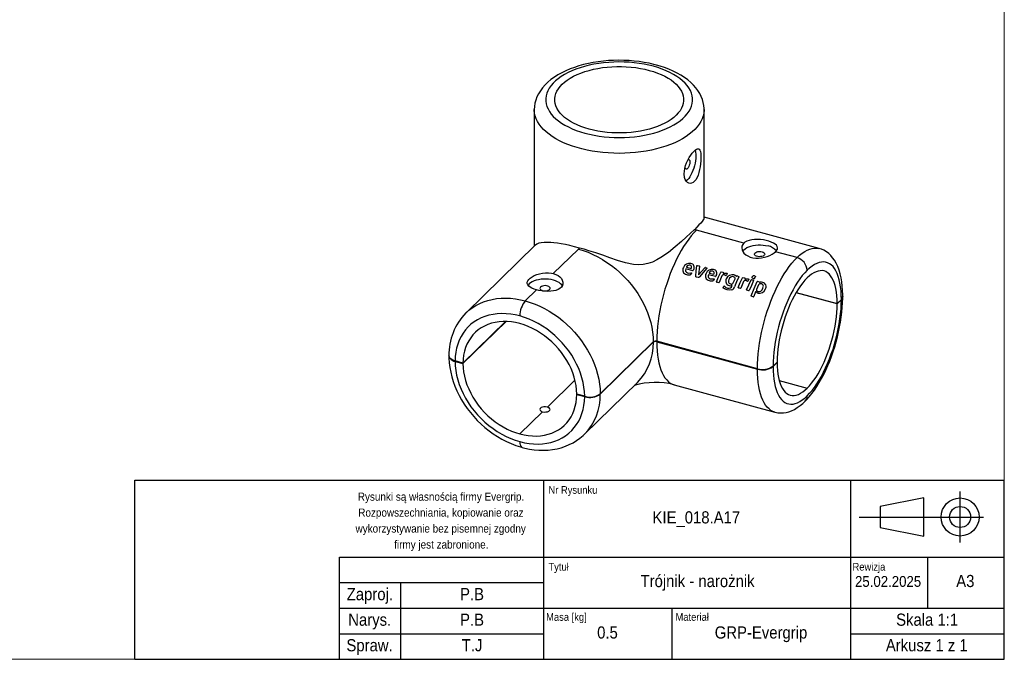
# Model space of a CAD drawing. Header units: millimetres. Extents: x 30 to 415, y 5 to 292.
# Tile 2 of 3: x 222 to 415, y 5 to 130. Entities that reach past the tile are written whole.
import ezdxf

# ---------------------------------------------------------------- set-up
doc = ezdxf.new("R2010")
doc.units = ezdxf.units.MM
doc.header["$PDSIZE"] = -1
doc.linetypes.add('SLD-Linia-ciągła', pattern=[0])
doc.linetypes.add('SLD-Linia-długa-kreska-kropka', pattern=[19.05, 15.24, -1.27, 1.27, -1.27])
doc.layers.add('NOTATKI', color=7, linetype='SLD-Linia-ciągła')
doc.layers.add('RAMKA', color=7, linetype='SLD-Linia-ciągła', lineweight=70)
doc.layers.add('TABELA', color=178, linetype='SLD-Linia-ciągła', lineweight=25)
doc.styles.add('SLDTEXTSTYLE0', font='GOTHIC.TTF', dxfattribs={"width": 0.913})
doc.styles.add('SLDTEXTSTYLE1', font='GOTHIC.TTF', dxfattribs={"width": 0.913, "bigfont": 'bigfont'})

msp = doc.modelspace()

# ---------------------------------------------------------------- linework, layer by layer
at = {"color": 7, "linetype": 'SLD-Linia-ciągła', "lineweight": 25}
for p, q in [((323.1, 112.47), (323.1, 85.75)), ((356.3, 91.33), (356.3, 112.47)), ((378.82, 85.32), (356.3, 91.44)), ((354.79, 88.88), (354.4, 88.99)), ((364.08, 86.36), (354.79, 88.88)), ((323.36, 86), (309.76, 72.73)), ((331.72, 85.21), (326.82, 80.43)), ((331.93, 85.41), (331.72, 85.21)), ((374.47, 83.54), (370.27, 84.68)), ((354.11, 80.98), (352.72, 81.35)), ((352.89, 81.74), (352.87, 81.68)), ((352.87, 81.68), (353.81, 81.43)), ((354.26, 81.19), (354.19, 81.02)), ((354.99, 82), (355.37, 81.9)), ((355.43, 81.83), (355.24, 80.15)), ((355.24, 80.15), (356.43, 81.55)), ((356.57, 81.59), (356.82, 81.52)), ((353.08, 80.56), (353.34, 80.52)), ((353.34, 80.52), (353.74, 80.57)), ((353.82, 80.48), (353.74, 80.29)), ((355.14, 79.63), (354.82, 79.71)), ((358.54, 79.82), (357.15, 80.19)), ((357.32, 80.58), (357.3, 80.52)), ((357.3, 80.52), (358.24, 80.27)), ((357.51, 79.39), (357.77, 79.36)), ((357.77, 79.36), (358.17, 79.41)), ((358.25, 79.31), (358.17, 79.12)), ((358.69, 80.03), (358.62, 79.86)), ((359.8, 79.95), (359.25, 78.66)), ((359.67, 80.75), (360.01, 80.66)), ((360.05, 80.59), (360.02, 80.52)), ((360.15, 80.52), (360.67, 80.5)), ((360.44, 80.09), (360.35, 80.13)), ((360.52, 80.06), (360.44, 80.09)), ((360.8, 80.38), (360.67, 80.08)), ((362, 78.58), (362.36, 79.4)), ((362.34, 79.66), (362.08, 79.8)), ((362.64, 79.88), (362.66, 79.93)), ((362.74, 79.96), (363.09, 79.87)), ((363.9, 79.64), (364.24, 79.55)), ((364.28, 79.48), (364.25, 79.41)), ((364.38, 79.41), (364.91, 79.39)), ((364.68, 78.97), (364.58, 79.02)), ((364.75, 78.95), (364.68, 78.97)), ((365.04, 79.26), (364.9, 78.97)), ((365.56, 79.23), (365.95, 79.12)), ((323.56, 77.24), (321.34, 75.07)), ((359.17, 78.62), (358.78, 78.72)), ((360.05, 77.69), (360.14, 77.93)), ((360.81, 77.22), (360.27, 77.44)), ((361.8, 78.08), (361.67, 78.07)), ((361.75, 77.98), (361.8, 78.08)), ((363.41, 77.51), (363.01, 77.61)), ((364.03, 78.84), (363.48, 77.55)), ((365.05, 77.07), (364.66, 77.18)), ((366.95, 78.21), (366.57, 77.33)), ((366.77, 78.9), (367.09, 78.82)), ((367.15, 78.74), (367.13, 78.7)), ((365.93, 75.89), (365.53, 75.99)), ((366.36, 76.83), (366.01, 75.93)), ((366.81, 76.57), (366.46, 76.76)), ((382.33, 74.47), (374.28, 76.66)), ((374.32, 76.73), (382.33, 74.56)), ((382.33, 74.56), (383.15, 75.35)), ((383.15, 75.27), (382.33, 74.47)), ((317.58, 71.03), (309.17, 62.82)), ((309.17, 62.91), (317.49, 71.03)), ((346.38, 67.06), (336, 56.93)), ((336, 56.84), (346.38, 66.98)), ((366.74, 61.82), (347.06, 67.17)), ((347.06, 67.08), (366.74, 61.73)), ((309.17, 62.91), (307.62, 63.33)), ((307.62, 63.24), (309.17, 62.82)), ((369.78, 62.3), (370.59, 63.1)), ((370.59, 63.02), (369.78, 62.22)), ((370.52, 63.03), (370.59, 63.02)), ((325.66, 54.3), (331.06, 59.58)), ((332.92, 49.01), (343.3, 59.14)), ((350.45, 58.68), (370.12, 53.33)), ((371.01, 59.49), (376.46, 58.01)), ((332.96, 56.44), (331.41, 56.86)), ((331.41, 56.78), (331.48, 56.84)), ((331.41, 56.78), (332.96, 56.36)), ((320.29, 49.06), (324.72, 53.39))]:
    msp.add_line(p, q, dxfattribs=at)
at = {"color": 7, "linetype": 'SLD-Linia-ciągła', "lineweight": 25, "flags": 128}
for points in [[(346.99, 121.18), (346.5, 121.31), (345.56, 121.52), (344.6, 121.7), (343.62, 121.85), (342.63, 121.97), (341.63, 122.05), (340.63, 122.1), (339.62, 122.11), (338.61, 122.09), (337.6, 122.04), (336.61, 121.95), (335.62, 121.83), (334.65, 121.68), (333.69, 121.49), (332.76, 121.27), (331.84, 121.02), (330.96, 120.73), (330.1, 120.41), (329.28, 120.06), (328.49, 119.68), (327.74, 119.27), (327.04, 118.82), (326.37, 118.34), (325.77, 117.83), (325.21, 117.3), (324.72, 116.74), (324.29, 116.16), (323.92, 115.56), (323.62, 114.96), (323.4, 114.34), (323.23, 113.72), (323.14, 113.1), (323.1, 112.49), (323.1, 112.47)], [(346.4, 120.94), (345.5, 121.16), (344.57, 121.35), (343.61, 121.51), (342.64, 121.63), (341.65, 121.72), (340.66, 121.77), (339.66, 121.79), (338.66, 121.77), (337.66, 121.71), (336.67, 121.62), (335.7, 121.5), (334.75, 121.34), (333.82, 121.14), (332.93, 120.91), (332.06, 120.65), (331.23, 120.36), (330.44, 120.05), (329.7, 119.7), (329.01, 119.33), (328.37, 118.93), (327.78, 118.51), (327.25, 118.07), (326.78, 117.62), (326.38, 117.15), (326.04, 116.66), (325.77, 116.16), (325.56, 115.66), (325.43, 115.15), (325.36, 114.63), (325.36, 114.12), (325.44, 113.6), (325.58, 113.09), (325.79, 112.59), (326.07, 112.09), (326.41, 111.61), (326.82, 111.14), (327.3, 110.68), (327.83, 110.25), (328.42, 109.83), (329.07, 109.44), (329.77, 109.07), (330.51, 108.72), (331.3, 108.41), (332.14, 108.12), (333.01, 107.86), (333.91, 107.64), (334.84, 107.45), (335.79, 107.29), (336.76, 107.17), (337.75, 107.08), (338.75, 107.02), (339.75, 107.01), (340.75, 107.03), (341.74, 107.08), (342.73, 107.17), (343.7, 107.3), (344.65, 107.46), (345.58, 107.66), (346.48, 107.88), (347.34, 108.14), (348.17, 108.43), (348.96, 108.75), (349.7, 109.1), (350.4, 109.47), (351.04, 109.87), (351.62, 110.29), (352.15, 110.72), (352.62, 111.18), (353.02, 111.65), (353.36, 112.14), (353.64, 112.63), (353.84, 113.14), (353.98, 113.65), (354.05, 114.16), (354.04, 114.68), (353.97, 115.19), (353.83, 115.71), (353.62, 116.21), (353.34, 116.71), (352.99, 117.19), (352.58, 117.66), (352.11, 118.11), (351.57, 118.55), (350.98, 118.97), (350.34, 119.36), (349.64, 119.73), (348.89, 120.08), (348.1, 120.39), (347.27, 120.68), (346.4, 120.94)], [(345.58, 120.14), (346.4, 119.9), (347.18, 119.62), (347.91, 119.32), (348.61, 118.99), (349.25, 118.64), (349.84, 118.26), (350.37, 117.86), (350.84, 117.44), (351.25, 117), (351.59, 116.55), (351.87, 116.08), (352.08, 115.61), (352.22, 115.13), (352.29, 114.65), (352.29, 114.16), (352.22, 113.68), (352.08, 113.2), (351.88, 112.72), (351.6, 112.26), (351.25, 111.81), (350.85, 111.37), (350.38, 110.95), (349.85, 110.55), (349.26, 110.17), (348.62, 109.81), (347.93, 109.48), (347.19, 109.18), (346.41, 108.91), (345.6, 108.66), (344.75, 108.45), (343.87, 108.28), (342.97, 108.13), (342.05, 108.02), (341.12, 107.95), (340.18, 107.91), (339.24, 107.91), (338.3, 107.95), (337.37, 108.02), (336.45, 108.13), (335.55, 108.27), (334.67, 108.45), (333.82, 108.66), (333.01, 108.9), (332.23, 109.18), (331.49, 109.48), (330.8, 109.81), (330.16, 110.16), (329.57, 110.54), (329.04, 110.94), (328.57, 111.36), (328.16, 111.8), (327.81, 112.25), (327.53, 112.72), (327.32, 113.19), (327.18, 113.67), (327.11, 114.15), (327.11, 114.64), (327.18, 115.12), (327.32, 115.6), (327.53, 116.07), (327.81, 116.54), (328.15, 116.99), (328.56, 117.43), (329.03, 117.85), (329.56, 118.25), (330.15, 118.63), (330.79, 118.99), (331.48, 119.32), (332.21, 119.62), (332.99, 119.89), (333.81, 120.13), (334.66, 120.35), (335.53, 120.52), (336.43, 120.67), (337.35, 120.77), (338.28, 120.85), (339.22, 120.88), (340.17, 120.88), (341.1, 120.85), (342.04, 120.78), (342.96, 120.67), (343.86, 120.53), (344.73, 120.35), (345.58, 120.14)], [(356.3, 112.47), (356.3, 112.66), (356.25, 113.27), (356.14, 113.88), (355.97, 114.47), (355.74, 115.06), (355.45, 115.63), (355.1, 116.19), (354.69, 116.74), (354.22, 117.27), (353.69, 117.79), (353.1, 118.28), (352.46, 118.75), (351.77, 119.2), (351.04, 119.62), (350.26, 120), (349.44, 120.36), (348.59, 120.68), (347.71, 120.97), (346.99, 121.18)], [(356.3, 112.47), (356.3, 112.33), (356.25, 111.78), (356.13, 111.23), (355.94, 110.69), (355.68, 110.15), (355.35, 109.62), (354.96, 109.11), (354.51, 108.6), (353.99, 108.12), (353.41, 107.65), (352.78, 107.2), (352.09, 106.78), (351.35, 106.38), (350.56, 106), (349.72, 105.65), (348.84, 105.33), (347.93, 105.04), (346.98, 104.79), (346, 104.56), (344.99, 104.37), (343.96, 104.21), (342.91, 104.08), (341.85, 103.99), (340.78, 103.94), (339.71, 103.92), (338.63, 103.94), (337.56, 103.99), (336.5, 104.08), (335.45, 104.21), (334.42, 104.36), (333.42, 104.56), (332.43, 104.78), (331.48, 105.04), (330.57, 105.33), (329.69, 105.65), (328.85, 106), (328.06, 106.37), (327.32, 106.78), (326.63, 107.2), (326, 107.65), (325.42, 108.11), (324.9, 108.6), (324.45, 109.1), (324.05, 109.62), (323.73, 110.14), (323.47, 110.68), (323.28, 111.23), (323.16, 111.78), (323.1, 112.33), (323.1, 112.47)], [(352.42, 99.9), (352.45, 100.42), (352.55, 100.96), (352.7, 101.51), (352.89, 102.06), (353.14, 102.6), (353.41, 103.1), (353.7, 103.56), (353.99, 103.97), (354.28, 104.3), (354.55, 104.56), (354.8, 104.73), (355.01, 104.82), (355.2, 104.81), (355.36, 104.72), (355.49, 104.53), (355.58, 104.25), (355.64, 103.89), (355.68, 103.46), (355.69, 102.97), (355.67, 102.44), (355.62, 101.88), (355.54, 101.31), (355.44, 100.74), (355.3, 100.18), (355.13, 99.66), (354.92, 99.18), (354.69, 98.77), (354.42, 98.45), (354.15, 98.22), (353.86, 98.08), (353.57, 98.03), (353.3, 98.08), (353.04, 98.23), (352.81, 98.46), (352.63, 98.79), (352.5, 99.19), (352.42, 99.9)], [(354.52, 104.54), (354.54, 104.47), (354.62, 104.14), (354.67, 103.77), (354.69, 103.36), (354.67, 102.92), (354.62, 102.45), (354.54, 101.97), (354.43, 101.49), (354.29, 101.01), (354.13, 100.55), (353.94, 100.11), (353.74, 99.7), (353.52, 99.34), (353.29, 99.03), (353.06, 98.77), (352.82, 98.57), (352.75, 98.53)], [(353.2, 102.72), (353.21, 102.73), (353.33, 102.73), (353.42, 102.66), (353.49, 102.53), (353.52, 102.34), (353.52, 102.1), (353.49, 101.85), (353.42, 101.58), (353.33, 101.33), (353.21, 101.11), (353.09, 100.95), (352.96, 100.84), (352.84, 100.8), (352.74, 100.83), (352.66, 100.94), (352.61, 101.1), (352.6, 101.17)], [(356.29, 91.33), (356.29, 91.27), (356.23, 91.11), (356.1, 90.89), (355.9, 90.61), (355.64, 90.29), (355.3, 89.92), (354.89, 89.48), (354.4, 88.99)], [(354.39, 88.99), (353.66, 88.29), (352.83, 87.52), (351.91, 86.71), (350.67, 85.64), (349.32, 84.56), (347.87, 83.55), (347.05, 83.07), (346.2, 82.66), (345.31, 82.35), (344.38, 82.17), (343.42, 82.13), (342.48, 82.2), (340.93, 82.52), (339.4, 82.98), (337.87, 83.51), (336.5, 83.99), (335.12, 84.45), (333.76, 84.89), (332.84, 85.16), (331.94, 85.41)], [(354.79, 88.88), (354.29, 88.36), (353.79, 87.78), (353.29, 87.14), (352.79, 86.45), (352.31, 85.71), (351.84, 84.92), (351.38, 84.09), (350.93, 83.22), (350.5, 82.31), (350.09, 81.37), (349.7, 80.4), (349.33, 79.41), (348.99, 78.39), (348.66, 77.36), (348.37, 76.32), (348.1, 75.27), (347.86, 74.22), (347.65, 73.17), (347.47, 72.13), (347.33, 71.1), (347.21, 70.08), (347.13, 69.09), (347.08, 68.11), (347.06, 67.17)], [(354.39, 88.99), (354.39, 88.99), (354.39, 88.99), (354.39, 88.99), (354.39, 88.99), (354.39, 88.99), (354.39, 88.99), (354.39, 88.99), (354.4, 88.99)], [(370.27, 84.68), (370.49, 84.94), (370.63, 85.21), (370.66, 85.47), (370.6, 85.72), (370.45, 85.96), (370.2, 86.18), (369.86, 86.39), (369.44, 86.58), (368.97, 86.74), (368.44, 86.87), (367.89, 86.98), (367.31, 87.05), (366.74, 87.08), (366.17, 87.08), (365.63, 87.02), (365.11, 86.91), (364.67, 86.75), (364.28, 86.53), (364.08, 86.36)], [(331.93, 85.41), (330.99, 85.66), (330.08, 85.88), (329.2, 86.07), (328.37, 86.23), (327.63, 86.35), (326.94, 86.43), (326.31, 86.49), (325.73, 86.52), (325.05, 86.51), (324.47, 86.45), (324, 86.34), (323.63, 86.19), (323.37, 85.99)], [(331.72, 85.21), (332.68, 84.92), (333.63, 84.57), (334.58, 84.16), (335.51, 83.7), (336.43, 83.18), (337.32, 82.61), (338.2, 81.99), (339.04, 81.32), (339.85, 80.61), (340.63, 79.86), (341.37, 79.07), (342.07, 78.25), (342.73, 77.4), (343.34, 76.51), (343.9, 75.61), (344.4, 74.68), (344.86, 73.74), (345.25, 72.79), (345.59, 71.83), (345.87, 70.87), (346.09, 69.91), (346.25, 68.95), (346.35, 68), (346.38, 67.06)], [(331.93, 85.41), (331.93, 85.41), (331.93, 85.41), (331.93, 85.41), (331.94, 85.41), (331.94, 85.41), (331.94, 85.41), (331.94, 85.41), (331.94, 85.41)], [(364.08, 86.36), (363.85, 86.08), (363.71, 85.76), (363.66, 85.42), (363.72, 85.08), (363.86, 84.73), (364.1, 84.4), (364.44, 84.1), (364.85, 83.85), (365.32, 83.65), (365.84, 83.52), (366.39, 83.45), (366.96, 83.44), (367.54, 83.49), (368.11, 83.6), (368.66, 83.76), (369.17, 83.96), (369.63, 84.2), (370.01, 84.45), (370.27, 84.68)], [(363.83, 84.77), (363.87, 84.83), (364.07, 85.06), (364.33, 85.28), (364.65, 85.48), (365.03, 85.65), (365.44, 85.79), (365.89, 85.9), (366.37, 85.98), (366.86, 86.02), (367.36, 86.02), (367.86, 85.99), (368.34, 85.92), (368.8, 85.82)], [(367.63, 84.68), (367.85, 84.59), (368.02, 84.49), (368.13, 84.36), (368.16, 84.22), (368.12, 84.08), (368.01, 83.95), (367.84, 83.84), (367.62, 83.76), (367.36, 83.72), (367.09, 83.71), (366.82, 83.74), (366.58, 83.8), (366.38, 83.9), (366.24, 84.02), (366.17, 84.15), (366.17, 84.3), (366.25, 84.43), (366.39, 84.55), (366.59, 84.64), (366.84, 84.71), (367.1, 84.74), (367.37, 84.72), (367.63, 84.68)], [(374.47, 83.54), (374.98, 84), (375.48, 84.4), (375.98, 84.73), (376.47, 85), (376.95, 85.21), (377.43, 85.34), (377.89, 85.41), (378.33, 85.41), (378.76, 85.34), (378.82, 85.32)], [(383.41, 75.9), (383.4, 76.23), (383.37, 77.11), (383.31, 77.96), (383.21, 78.78), (383.08, 79.58), (382.9, 80.34), (382.69, 81.08), (382.43, 81.77), (382.13, 82.43), (381.78, 83.03), (381.44, 83.51), (381.07, 83.94), (380.68, 84.32), (380.22, 84.68), (379.73, 84.97), (379.23, 85.19), (378.83, 85.32)], [(366.74, 61.82), (366.75, 62.77), (366.81, 63.74), (366.89, 64.74), (367, 65.75), (367.15, 66.78), (367.33, 67.83), (367.54, 68.87), (367.78, 69.93), (368.05, 70.97), (368.34, 72.01), (368.66, 73.04), (369.01, 74.06), (369.38, 75.05), (369.77, 76.02), (370.18, 76.96), (370.61, 77.87), (371.06, 78.74), (371.52, 79.57), (371.99, 80.36), (372.47, 81.1), (372.97, 81.79), (373.46, 82.43), (373.97, 83.01), (374.47, 83.54)], [(353.81, 81.43), (353.86, 81.63), (353.87, 81.73), (353.85, 81.82), (353.8, 81.9), (353.73, 81.96), (353.55, 82.04)], [(354.72, 79.9), (354.78, 80.93), (354.87, 81.93)], [(354.87, 81.93), (354.87, 81.95), (354.88, 81.97)], [(354.88, 81.97), (354.89, 81.99), (354.9, 82), (354.91, 82), (354.93, 82.01), (354.96, 82.01), (354.99, 82)], [(356.85, 81.44), (356.11, 80.61), (355.38, 79.75)], [(356.82, 81.52), (356.86, 81.5), (356.87, 81.5), (356.87, 81.49), (356.87, 81.48), (356.87, 81.47)], [(356.87, 81.47), (356.86, 81.45), (356.85, 81.44)], [(358.24, 80.27), (358.29, 80.47), (358.3, 80.56), (358.28, 80.65), (358.23, 80.74), (358.17, 80.8), (357.99, 80.88)], [(376.46, 81.07), (375.99, 80.57), (375.51, 80.01), (375.04, 79.4), (374.58, 78.74), (374.13, 78.02), (373.69, 77.26), (373.26, 76.45), (372.85, 75.6), (372.46, 74.72), (372.09, 73.81), (371.74, 72.88), (371.42, 71.92), (371.12, 70.95), (370.85, 69.97), (370.6, 68.98), (370.39, 67.99), (370.2, 67), (370.05, 66.02), (369.93, 65.06), (369.85, 64.12), (369.79, 63.2), (369.78, 62.3)], [(383.15, 75.35), (383.13, 76.21), (383.08, 77.03), (382.99, 77.8), (382.87, 78.54), (382.72, 79.22), (382.54, 79.84), (382.32, 80.42), (382.08, 80.93), (381.81, 81.38), (381.51, 81.77), (381.18, 82.09), (380.83, 82.34), (380.46, 82.53), (380.07, 82.65), (379.66, 82.69), (379.23, 82.67), (378.79, 82.57), (378.34, 82.4), (377.88, 82.17), (377.41, 81.87), (376.94, 81.5), (376.46, 81.07)], [(382.33, 74.56), (382.31, 75.34), (382.26, 76.09), (382.18, 76.8), (382.06, 77.47), (381.92, 78.08), (381.74, 78.64), (381.54, 79.15), (381.3, 79.61), (381.04, 80), (380.76, 80.33), (380.45, 80.59), (380.11, 80.79), (379.76, 80.92), (379.39, 80.99), (379, 80.98), (378.6, 80.91), (378.19, 80.77), (377.76, 80.57), (377.33, 80.3), (376.9, 79.96), (376.46, 79.57)], [(323.56, 77.24), (323.07, 77.39), (322.64, 77.57), (322.28, 77.77), (322.01, 77.98), (321.82, 78.22), (321.72, 78.46), (321.73, 78.72), (321.83, 78.99), (322.03, 79.26), (322.32, 79.53), (322.68, 79.78), (323.11, 80.01), (323.6, 80.22), (324.14, 80.38), (324.71, 80.5), (325.3, 80.57), (325.89, 80.57), (326.46, 80.51), (326.82, 80.43)], [(328.58, 78.02), (328.47, 78.19), (328.26, 78.43), (327.98, 78.64), (327.65, 78.83), (327.27, 79), (326.84, 79.14), (326.39, 79.24), (325.91, 79.31), (325.41, 79.34), (324.91, 79.34), (324.42, 79.3), (323.94, 79.22), (323.49, 79.11), (323.07, 78.97), (322.7, 78.8), (322.38, 78.6), (322.12, 78.38)], [(326.82, 80.43), (327.32, 80.26), (327.75, 80.03), (328.11, 79.76), (328.4, 79.45), (328.59, 79.11), (328.7, 78.76), (328.7, 78.41), (328.6, 78.08), (328.41, 77.78), (328.13, 77.51), (327.77, 77.3), (327.35, 77.13), (326.86, 77.01), (326.33, 76.95), (325.76, 76.93), (325.17, 76.96), (324.58, 77.02), (324.01, 77.13), (323.56, 77.24)], [(353.74, 80.57), (353.78, 80.57), (353.81, 80.57)], [(353.81, 80.57), (353.82, 80.56), (353.83, 80.56), (353.83, 80.55), (353.83, 80.53), (353.82, 80.48)], [(354.82, 79.71), (354.76, 79.74), (354.74, 79.76), (354.72, 79.78), (354.71, 79.84), (354.72, 79.9)], [(355.38, 79.75), (355.34, 79.69), (355.28, 79.64), (355.24, 79.62), (355.21, 79.62), (355.14, 79.63)], [(358.17, 79.41), (358.21, 79.41), (358.24, 79.41)], [(358.24, 79.41), (358.25, 79.4), (358.26, 79.39), (358.26, 79.38), (358.26, 79.37), (358.25, 79.31)], [(358.74, 78.79), (359.15, 79.77), (359.59, 80.71)], [(360.01, 80.66), (360.03, 80.65), (360.04, 80.65), (360.05, 80.64), (360.05, 80.63), (360.05, 80.62), (360.05, 80.59)], [(360.02, 80.52), (360.08, 80.52), (360.15, 80.52)], [(360.35, 80.13), (360.3, 80.14), (360.25, 80.16)], [(360.57, 80.04), (360.54, 80.05), (360.52, 80.06)], [(360.67, 80.5), (360.73, 80.49), (360.78, 80.47)], [(360.78, 80.47), (360.8, 80.45), (360.81, 80.44), (360.82, 80.43), (360.82, 80.42), (360.82, 80.41), (360.8, 80.38)], [(361.16, 79.26), (361.07, 78.99), (361.06, 78.86), (361.08, 78.73), (361.14, 78.61), (361.23, 78.51), (361.47, 78.4)], [(362.17, 80.16), (362.38, 80.07), (362.56, 79.94)], [(363.12, 79.8), (362.67, 78.82), (362.24, 77.8)], [(362.56, 79.94), (362.59, 79.9), (362.64, 79.88)], [(362.98, 77.68), (363.39, 78.66), (363.82, 79.6)], [(364.24, 79.55), (364.27, 79.54), (364.28, 79.53), (364.28, 79.53), (364.28, 79.52), (364.29, 79.5), (364.28, 79.48)], [(364.25, 79.41), (364.32, 79.4), (364.38, 79.41)], [(364.58, 79.02), (364.54, 79.03), (364.48, 79.05)], [(364.62, 77.25), (365.04, 78.24), (365.48, 79.19)], [(364.81, 78.93), (364.78, 78.93), (364.75, 78.95)], [(364.91, 79.39), (364.96, 79.37), (365.01, 79.35)], [(365.01, 79.35), (365.04, 79.34), (365.05, 79.33), (365.05, 79.32), (365.05, 79.31), (365.05, 79.29), (365.04, 79.26)], [(365.98, 79.06), (365.55, 78.1), (365.13, 77.11)], [(365.9, 79.47), (365.78, 79.51), (365.74, 79.54), (365.71, 79.58), (365.7, 79.62), (365.7, 79.68), (365.73, 79.79)], [(366.16, 79.95), (366.26, 79.91), (366.31, 79.88), (366.33, 79.84), (366.34, 79.8), (366.34, 79.75), (366.32, 79.63)], [(376.46, 79.57), (376.02, 79.11), (375.59, 78.59), (375.16, 78.03), (374.74, 77.4), (374.32, 76.74), (373.92, 76.02), (373.53, 75.27), (373.16, 74.48), (372.81, 73.66), (372.48, 72.81), (372.17, 71.94), (371.88, 71.06), (371.62, 70.16), (371.39, 69.25), (371.18, 68.34), (371, 67.43), (370.86, 66.53), (370.74, 65.64), (370.66, 64.77), (370.61, 63.92), (370.59, 63.1)], [(322.12, 78.38), (321.91, 78.15), (321.88, 78.1)], [(324.33, 77.78), (324.23, 77.65), (324.21, 77.51), (324.27, 77.37), (324.39, 77.25), (324.57, 77.14), (324.81, 77.07), (325.07, 77.03), (325.34, 77.03), (325.6, 77.07), (325.84, 77.14), (326.02, 77.24), (326.15, 77.36), (326.21, 77.5), (326.19, 77.64), (326.1, 77.77), (325.95, 77.89), (325.74, 77.98), (325.49, 78.04), (325.22, 78.06), (324.95, 78.04), (324.7, 77.98), (324.49, 77.9), (324.33, 77.78)], [(360.27, 77.44), (360.11, 77.53), (360.08, 77.56), (360.05, 77.59), (360.04, 77.64), (360.05, 77.69)], [(360.21, 77.98), (360.24, 77.97), (360.27, 77.94)], [(361.75, 77.22), (361.27, 77.15), (360.81, 77.22)], [(360.92, 77.59), (361.21, 77.55), (361.5, 77.63)], [(361.5, 77.63), (361.66, 77.78), (361.75, 77.98)], [(365.5, 76.07), (366.08, 77.5), (366.69, 78.87)], [(366.57, 77.33), (366.55, 77.19), (366.57, 77.12), (366.62, 77.07), (366.73, 76.99), (366.87, 76.94)], [(366.87, 76.94), (367.13, 76.92), (367.39, 77)], [(367.09, 78.82), (367.12, 78.81), (367.14, 78.79), (367.15, 78.78), (367.15, 78.77), (367.15, 78.76), (367.15, 78.74)], [(367.13, 78.7), (367.19, 78.69), (367.26, 78.71)], [(367.39, 77), (367.64, 77.24), (367.79, 77.53)], [(367.79, 77.53), (367.88, 77.79), (367.89, 77.93), (367.88, 78.06), (367.83, 78.17), (367.75, 78.27), (367.51, 78.39)], [(309.75, 72.72), (310.33, 73.24), (310.99, 73.74), (311.69, 74.18), (312.43, 74.57), (313.21, 74.9), (314.02, 75.17), (314.87, 75.37), (315.74, 75.52), (316.64, 75.6), (317.55, 75.62), (318.48, 75.58), (319.43, 75.47), (320.38, 75.3), (321.34, 75.07)], [(366.41, 76.81), (366.39, 76.82), (366.36, 76.83)], [(366.46, 76.76), (366.44, 76.79), (366.41, 76.81)], [(376.04, 55.44), (376.32, 55.72), (376.86, 56.31), (377.37, 56.94), (377.88, 57.62), (378.36, 58.34), (378.82, 59.09), (379.27, 59.88), (379.7, 60.7), (380.11, 61.55), (380.5, 62.42), (380.87, 63.32), (381.22, 64.23), (381.55, 65.16), (381.85, 66.11), (382.13, 67.07), (382.38, 68.03), (382.61, 69), (382.81, 69.97), (382.98, 70.94), (383.13, 71.9), (383.24, 72.85), (383.33, 73.79), (383.38, 74.72), (383.41, 75.62), (383.41, 75.81)], [(376.46, 56.51), (376.94, 57), (377.41, 57.56), (377.88, 58.17), (378.34, 58.84), (378.79, 59.55), (379.23, 60.32), (379.66, 61.12), (380.07, 61.97), (380.46, 62.85), (380.83, 63.76), (381.18, 64.7), (381.51, 65.65), (381.81, 66.62), (382.08, 67.61), (382.32, 68.6), (382.54, 69.59), (382.72, 70.57), (382.87, 71.55), (382.99, 72.51), (383.08, 73.46), (383.13, 74.38), (383.15, 75.27)], [(383.15, 75.27), (383.35, 75.54), (383.39, 75.91)], [(383.4, 75.9), (383.41, 75.87), (383.26, 75.49), (383.15, 75.35)], [(321.34, 75.07), (322.3, 74.78), (323.25, 74.43), (324.19, 74.03), (325.13, 73.56), (326.04, 73.05), (326.94, 72.48), (327.81, 71.86), (328.66, 71.19), (329.47, 70.48), (330.25, 69.73), (330.99, 68.94), (331.69, 68.12), (332.34, 67.26), (332.95, 66.38), (333.51, 65.47), (334.02, 64.55), (334.47, 63.61), (334.87, 62.66), (335.21, 61.7), (335.49, 60.73), (335.71, 59.77), (335.87, 58.81), (335.96, 57.86), (336, 56.93)], [(376.46, 58.01), (376.9, 58.46), (377.33, 58.98), (377.76, 59.55), (378.19, 60.17), (378.6, 60.84), (379, 61.55), (379.39, 62.3), (379.76, 63.09), (380.11, 63.91), (380.45, 64.76), (380.76, 65.63), (381.04, 66.52), (381.3, 67.42), (381.54, 68.33), (381.74, 69.24), (381.92, 70.14), (382.06, 71.04), (382.18, 71.93), (382.26, 72.8), (382.31, 73.65), (382.33, 74.47)], [(320.29, 72.12), (319.39, 72.34), (318.49, 72.49), (317.6, 72.57), (316.73, 72.59), (315.87, 72.55), (315.04, 72.44), (314.23, 72.27), (313.45, 72.04), (312.71, 71.74), (312.01, 71.39), (311.35, 70.97), (310.73, 70.5), (310.16, 69.97), (309.65, 69.4), (309.18, 68.77), (308.78, 68.1), (308.43, 67.39), (308.14, 66.64), (307.92, 65.85), (307.75, 65.03), (307.66, 64.19), (307.62, 63.33)], [(332.96, 56.44), (332.92, 57.33), (332.82, 58.22), (332.66, 59.13), (332.43, 60.03), (332.15, 60.94), (331.8, 61.84), (331.39, 62.73), (330.93, 63.61), (330.42, 64.47), (329.85, 65.3), (329.23, 66.11), (328.57, 66.88), (327.87, 67.62), (327.12, 68.32), (326.35, 68.98), (325.54, 69.59), (324.71, 70.15), (323.85, 70.66), (322.98, 71.11), (322.09, 71.51), (321.19, 71.84), (320.29, 72.12)], [(320.29, 70.62), (319.46, 70.82), (318.64, 70.95), (317.82, 71.02), (317.02, 71.03), (316.24, 70.98), (315.47, 70.87), (314.74, 70.69), (314.04, 70.46), (313.37, 70.16), (312.74, 69.81), (312.15, 69.4), (311.61, 68.94), (311.12, 68.43), (310.67, 67.87), (310.28, 67.27), (309.95, 66.62), (309.67, 65.94), (309.45, 65.22), (309.3, 64.47), (309.2, 63.7), (309.17, 62.91)], [(331.41, 56.86), (331.38, 57.68), (331.28, 58.5), (331.12, 59.33), (330.91, 60.17), (330.63, 61), (330.3, 61.83), (329.91, 62.64), (329.46, 63.44), (328.97, 64.22), (328.43, 64.98), (327.84, 65.71), (327.21, 66.4), (326.54, 67.06), (325.84, 67.68), (325.1, 68.25), (324.34, 68.78), (323.56, 69.26), (322.76, 69.68), (321.94, 70.05), (321.12, 70.37), (320.29, 70.62)], [(347.06, 67.08), (347.08, 66.17), (347.13, 65.3), (347.21, 64.47), (347.33, 63.68), (347.47, 62.93), (347.65, 62.24), (347.86, 61.6), (348.1, 61.02), (348.37, 60.49), (348.66, 60.03), (348.99, 59.62), (349.33, 59.28), (349.7, 59.01), (350.09, 58.8), (350.45, 58.68)], [(306.43, 64.35), (306.42, 64.33), (306.51, 63.94), (306.84, 63.59), (307.38, 63.32), (307.62, 63.24)], [(306.42, 64.27), (306.43, 63.9), (306.48, 62.99), (306.59, 62.07), (306.76, 61.15), (306.98, 60.23), (307.26, 59.3), (307.59, 58.39), (307.98, 57.49), (308.41, 56.59), (308.89, 55.72), (309.42, 54.86), (310, 54.03), (310.62, 53.22), (311.27, 52.45), (311.97, 51.7), (312.7, 50.99), (313.46, 50.31), (314.26, 49.68), (315.08, 49.08), (315.92, 48.53), (316.79, 48.03), (317.67, 47.57), (318.57, 47.17), (319.48, 46.82), (320.4, 46.52), (320.75, 46.42)], [(307.62, 63.33), (307.16, 63.5), (306.69, 63.8), (306.45, 64.17), (306.43, 64.36)], [(307.62, 63.24), (307.66, 62.36), (307.75, 61.46), (307.92, 60.56), (308.14, 59.65), (308.43, 58.74), (308.78, 57.84), (309.18, 56.95), (309.65, 56.07), (310.16, 55.22), (310.73, 54.38), (311.35, 53.58), (312.01, 52.8), (312.71, 52.06), (313.45, 51.36), (314.23, 50.71), (315.04, 50.1), (315.87, 49.53), (316.73, 49.03), (317.6, 48.57), (318.49, 48.18), (319.39, 47.84), (320.29, 47.56)], [(309.17, 62.82), (309.2, 62.01), (309.3, 61.18), (309.45, 60.35), (309.67, 59.52), (309.95, 58.68), (310.28, 57.86), (310.67, 57.04), (311.12, 56.24), (311.61, 55.46), (312.15, 54.71), (312.74, 53.98), (313.37, 53.28), (314.04, 52.63), (314.74, 52.01), (315.47, 51.43), (316.24, 50.91), (317.02, 50.43), (317.82, 50), (318.64, 49.63), (319.46, 49.32), (320.29, 49.06)], [(370.12, 53.33), (369.77, 53.46), (369.38, 53.66), (369.01, 53.94), (368.66, 54.27), (368.34, 54.68), (368.05, 55.14), (367.78, 55.67), (367.54, 56.25), (367.33, 56.89), (367.15, 57.59), (367, 58.33), (366.89, 59.12), (366.81, 59.95), (366.75, 60.82), (366.74, 61.73)], [(369.78, 62.22), (369.79, 61.36), (369.85, 60.55), (369.93, 59.77), (370.05, 59.04), (370.2, 58.36), (370.39, 57.73), (370.6, 57.16), (370.85, 56.64), (371.12, 56.19), (371.42, 55.8), (371.74, 55.48), (372.09, 55.23), (372.46, 55.04), (372.85, 54.93), (373.26, 54.88), (373.69, 54.91), (374.13, 55), (374.58, 55.17), (375.04, 55.4), (375.51, 55.71), (375.99, 56.07), (376.46, 56.51)], [(370.59, 63.02), (370.61, 62.23), (370.66, 61.48), (370.74, 60.77), (370.86, 60.11), (371, 59.49), (371.18, 58.93), (371.39, 58.42), (371.62, 57.97), (371.88, 57.58), (372.17, 57.25), (372.48, 56.98), (372.81, 56.78), (373.16, 56.65), (373.53, 56.59), (373.92, 56.59), (374.32, 56.66), (374.74, 56.8), (375.16, 57.01), (375.59, 57.28), (376.02, 57.61), (376.46, 58.01)], [(320.29, 49.06), (321.12, 48.87), (321.94, 48.73), (322.76, 48.66), (323.56, 48.65), (324.34, 48.7), (325.1, 48.82), (325.84, 48.99), (326.54, 49.23), (327.21, 49.52), (327.84, 49.88), (328.43, 50.28), (328.97, 50.74), (329.46, 51.26), (329.91, 51.81), (330.3, 52.42), (330.63, 53.06), (330.91, 53.75), (331.12, 54.46), (331.28, 55.21), (331.38, 55.98), (331.41, 56.78)], [(320.29, 47.56), (321.19, 47.35), (322.09, 47.2), (322.98, 47.11), (323.85, 47.09), (324.71, 47.13), (325.54, 47.24), (326.35, 47.41), (327.12, 47.65), (327.87, 47.94), (328.57, 48.3), (329.23, 48.71), (329.85, 49.19), (330.42, 49.71), (330.93, 50.29), (331.39, 50.91), (331.8, 51.58), (332.15, 52.3), (332.43, 53.05), (332.66, 53.83), (332.82, 54.65), (332.92, 55.49), (332.96, 56.36)], [(325.66, 54.3), (325.33, 54.35), (325, 54.36), (324.69, 54.3), (324.44, 54.2), (324.27, 54.05), (324.21, 53.87), (324.26, 53.69), (324.42, 53.53), (324.67, 53.41), (324.72, 53.39)], [(324.72, 53.39), (325.04, 53.34), (325.37, 53.35), (325.69, 53.41), (325.95, 53.53), (326.13, 53.68), (326.21, 53.84), (326.17, 54), (326.03, 54.14), (325.79, 54.26), (325.66, 54.3)], [(370.12, 53.34), (370.22, 53.31), (370.74, 53.21), (371.27, 53.17), (371.8, 53.2), (372.34, 53.28), (372.87, 53.41), (373.41, 53.61), (373.96, 53.87), (374.51, 54.2), (375.06, 54.59), (375.61, 55.04), (376.04, 55.44)], [(320.75, 46.42), (321.26, 46.29), (322.18, 46.1), (323.1, 45.96), (324.02, 45.88), (324.92, 45.87), (325.82, 45.91), (326.69, 46), (327.55, 46.16), (328.38, 46.37), (329.18, 46.64), (329.95, 46.97), (330.68, 47.34), (331.38, 47.77), (332.04, 48.24), (332.66, 48.77), (332.92, 49.02)], [(320.29, 47.56), (320.31, 47.21), (320.37, 46.9), (320.47, 46.66), (320.6, 46.5), (320.75, 46.42)]]:
    msp.add_lwpolyline(points, dxfattribs=at)
at = {"color": 7, "linetype": 'SLD-Linia-ciągła', "lineweight": 25}
for centre, radius, start, end in [((348.01, 63.91), 25.88, 74.7976, 75.715), ((338.33, 78.44), 9.46, 132.5017, 134.2966), ((368.25, 82.99), 2.88, 40.3105, 78.97), ((373.73, 80.9), 2.73, 3.3916, 74.3338), ((353.01, 81.11), 0.894, 148.1946, 260.5017), ((353.42, 81.18), 1.23, 75.3132, 161.1764), ((353.19, 81.08), 0.537, 150.2803, 258.6413), ((353.4, 81.5), 0.56, 73.9967, 154.9525), ((353.61, 81.61), 0.772, 327.0602, 81.5208), ((354.13, 81.05), 0.07, 258.6683, 334.4402), ((355.36, 81.83), 0.0679, 354.4225, 88.0605), ((356.52, 81.47), 0.126, 68.9768, 140.1682), ((357.85, 80.02), 1.23, 75.2901, 161.0809), ((357.83, 80.34), 0.561, 74.0003, 154.8474), ((358.05, 80.45), 0.771, 327.0102, 81.5691), ((353.34, 81.93), 1.77, 254.4757, 278.5919), ((353.61, 80.32), 0.134, 268.0016, 347.1496), ((357.44, 79.95), 0.893, 148.1387, 260.5324), ((357.62, 79.92), 0.536, 150.1984, 258.7087), ((357.77, 80.77), 1.77, 254.4869, 278.5741), ((358.04, 79.15), 0.134, 267.9735, 347.0623), ((358.56, 79.89), 0.0702, 258.6842, 334.3435), ((359.65, 80.67), 0.0793, 81.1616, 148.8137), ((360.12, 79.84), 0.341, 68.1671, 161.2078), ((361.4, 78.94), 0.874, 149.3129, 257.0756), ((360.59, 80.11), 0.0771, 254.2065, 339.0087), ((361.85, 78.9), 1.29, 75.8005, 158.1852), ((361.91, 79.04), 0.784, 77.6334, 163.7584), ((362.19, 79.52), 0.212, 325.4403, 43.5892), ((362.72, 79.9), 0.0651, 72.51, 153.1423), ((363.07, 79.82), 0.0483, 337.4196, 73.643), ((363.89, 79.56), 0.0793, 81.1009, 148.7131), ((364.36, 78.73), 0.341, 68.137, 161.1044), ((364.83, 79), 0.0772, 254.1977, 338.9112), ((365.55, 79.15), 0.0787, 80.7568, 148.7196), ((366.03, 79.64), 0.336, 67.4384, 153.0294), ((366.02, 79.78), 0.333, 248.7078, 333.7766), ((365.94, 79.08), 0.0491, 337.2897, 72.4944), ((358.79, 78.77), 0.0528, 158.958, 251.4792), ((359.18, 78.69), 0.0731, 261.3224, 333.6266), ((360.21, 77.91), 0.0673, 81.8425, 165.3612), ((361.31, 79.06), 1.53, 227.0025, 254.9968), ((361.46, 78.99), 0.945, 254.334, 282.9658), ((361.64, 78.79), 0.422, 246.5458, 329.9601), ((361.42, 78), 0.844, 293.0655, 346.0935), ((363.03, 77.66), 0.0527, 158.904, 251.5022), ((363.42, 77.58), 0.0732, 261.3222, 333.5484), ((364.67, 77.23), 0.0527, 158.8862, 251.7103), ((365.06, 77.15), 0.0732, 261.3097, 333.5097), ((366.76, 78.83), 0.0778, 80.2821, 148.9489), ((367.08, 77.84), 1.3, 258.2789, 340.1174), ((367.33, 77.98), 0.441, 66.3309, 148.8133), ((367.46, 77.56), 1.16, 74.734, 99.9301), ((367.6, 77.86), 0.84, 326.5881, 78.0629), ((365.55, 76.05), 0.0556, 159.9127, 249.8108), ((365.94, 75.96), 0.0719, 261.8539, 335.7725), ((324.89, 72.15), 4.6, 140.5129, 180.3434), ((317.94, 64.6), 11.53, 135.2467, 181.4261), ((335.7, 66.66), 10.69, 315.3378, 1.7164), ((346.83, 66.43), 0.771, 72.696, 125.3989), ((346.83, 66.35), 0.771, 72.696, 125.3989), ((367.76, 65.15), 3.49, 252.8398, 305.2553), ((367.78, 64.97), 3.4, 252.145, 305.9501), ((346.85, 44.74), 14.4, 75.5557, 106.9631), ((325.31, 56.52), 10.69, 315.4051, 1.7144), ((334.02, 59.58), 3.31, 251.3456, 306.7492), ((334.01, 59.55), 3.36, 251.7836, 306.3112), ((375.01, 56.46), 1.45, 315.333, 1.9119)]:
    msp.add_arc(centre, radius, start, end, dxfattribs=at)
at = {"layer": 'NOTATKI', "linetype": 'SLD-Linia-ciągła'}
msp.add_point((406.36, 32.82), dxfattribs=at)
at = {"layer": 'RAMKA', "linetype": 'SLD-Linia-ciągła', "lineweight": 18}
for p, q in [((415, 292), (415, 5)), ((415, 5), (30, 5))]:
    msp.add_line(p, q, dxfattribs=at)
at = {"layer": 'TABELA'}
for p, q in [((245, 5), (245, 40)), ((245, 40), (415, 40)), ((325, 5), (325, 40)), ((385, 5), (385, 40)), ((415, 5), (415, 40)), ((399.27, 36.54), (390.74, 34.87)), ((390.74, 34.87), (390.74, 30.76)), ((399.27, 29.09), (399.27, 36.54)), ((386.65, 32.82), (410.91, 32.82)), ((390.74, 30.76), (399.27, 29.09)), ((285, 25), (325, 25)), ((285, 5), (285, 25)), ((325, 25), (415, 25)), ((400, 25), (400, 15)), ((285, 20), (325, 20)), ((297, 5), (297, 20)), ((285, 15), (325, 15)), ((325, 15), (385, 15)), ((350, 15), (350, 5)), ((385, 15), (415, 15)), ((285, 10), (325, 10)), ((385, 10), (415, 10)), ((245, 5), (415, 5))]:
    msp.add_line(p, q, dxfattribs=at)
at = {"layer": 'TABELA', "linetype": 'SLD-Linia-długa-kreska-kropka'}
msp.add_line((406.36, 27.81), (406.36, 37.82), dxfattribs=at)
at = {"layer": 'TABELA'}
for radius in [3.72, 2.06]:
    msp.add_circle((406.36, 32.82), radius, dxfattribs=at)

# ---------------------------------------------------------------- texts
at = {"layer": 'NOTATKI', "char_height": 2.3813, "attachment_point": 2}
for s, insert, style in [('KIE_018.A17', (354.79, 33.94), 'SLDTEXTSTYLE0'), ('Trójnik - narożnik', (355.03, 21.5), 'SLDTEXTSTYLE1')]:
    msp.add_mtext(s, dxfattribs=dict(at, insert=insert, style=style))
at = {"layer": 'TABELA'}
for s, insert, char_height, attachment_point, style in [('Nr Rysunku', (325.88, 38.86), 1.5, 1, 'SLDTEXTSTYLE0'), ('Rysunki są własnością firmy Evergrip. ', (304.87, 37.59), 1.5875, 2, 'SLDTEXTSTYLE1'), ('Rozpowszechniania, kopiowanie oraz ', (304.86, 34.48), 1.5875, 2, 'SLDTEXTSTYLE0'), ('wykorzystywanie bez pisemnej zgodny ', (304.81, 31.36), 1.5875, 2, 'SLDTEXTSTYLE0'), ('firmy jest zabronione.', (304.93, 28.24), 1.5875, 2, 'SLDTEXTSTYLE0'), ('Tytuł', (325.88, 23.84), 1.5, 1, 'SLDTEXTSTYLE1'), ('Rewizja', (385.32, 23.84), 1.5, 1, 'SLDTEXTSTYLE0'), ('25.02.2025', (392.28, 21.28), 2.117, 2, 'SLDTEXTSTYLE0'), ('A3', (407.38, 21.5), 2.381, 2, 'SLDTEXTSTYLE0'), ('Zaproj.', (290.96, 18.94), 2.381, 2, 'SLDTEXTSTYLE0'), ('P.B', (310.94, 18.94), 2.381, 2, 'SLDTEXTSTYLE0'), ('Narys.', (290.93, 13.94), 2.381, 2, 'SLDTEXTSTYLE0'), ('P.B', (310.94, 13.94), 2.381, 2, 'SLDTEXTSTYLE0'), ('Masa [kg]', (325.42, 14.03), 1.5, 1, 'SLDTEXTSTYLE0'), ('Materiał', (350.72, 14.03), 1.5, 1, 'SLDTEXTSTYLE1'), ('Skala 1:1', (399.91, 13.94), 2.381, 2, 'SLDTEXTSTYLE0'), ('GRP-Evergrip', (367.43, 11.44), 2.3813, 2, 'SLDTEXTSTYLE0'), ('0.5', (337.42, 11.44), 2.381, 2, 'SLDTEXTSTYLE0'), ('Spraw.', (290.9, 8.94), 2.381, 2, 'SLDTEXTSTYLE0'), ('T.J', (310.94, 8.94), 2.381, 2, 'SLDTEXTSTYLE0'), ('Arkusz 1 z 1', (399.84, 8.94), 2.3813, 2, 'SLDTEXTSTYLE0')]:
    msp.add_mtext(s, dxfattribs=dict(at, insert=insert, char_height=char_height, attachment_point=attachment_point, style=style))

doc.saveas('drawing.dxf')
